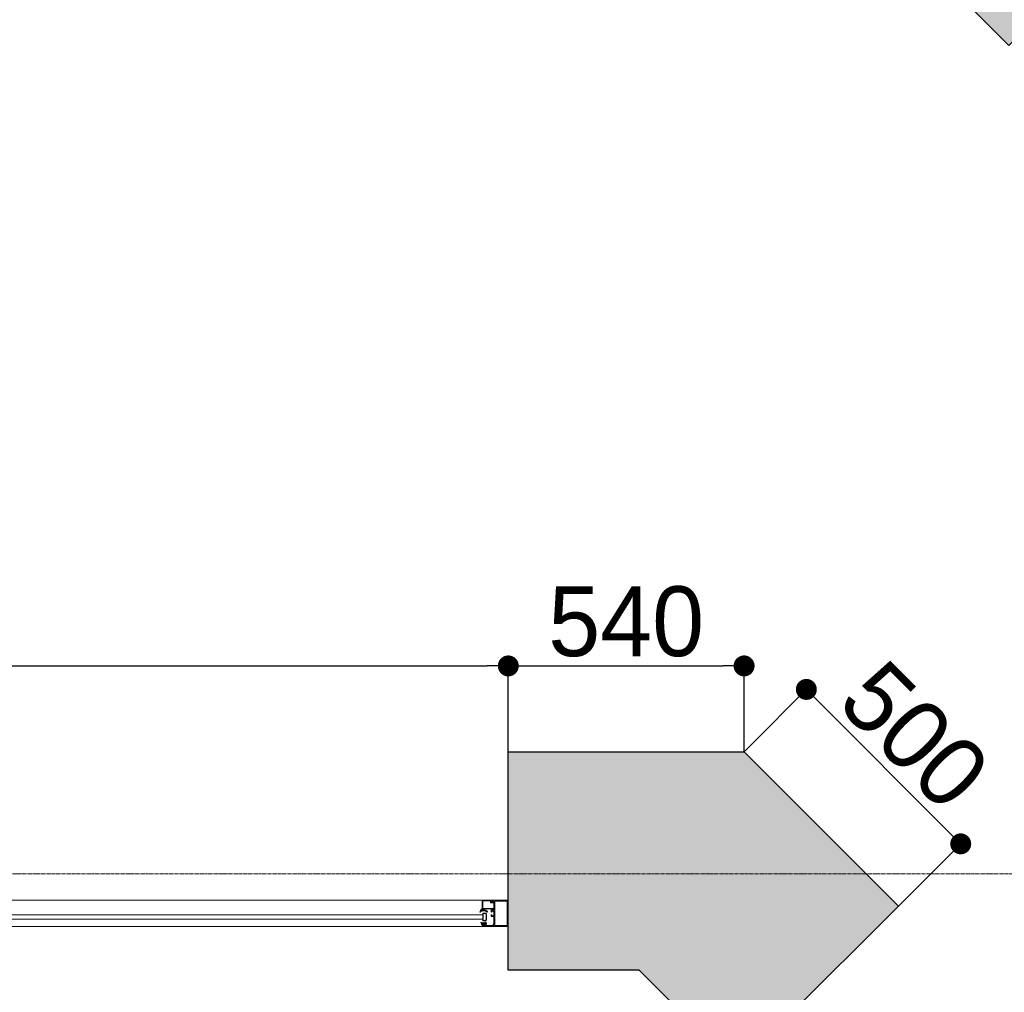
# Model space of a CAD drawing. Header units: feet. Extents: x 1537802 to 2072561, y 4461723 to 4732600.
# Tile 56 of 113: x 1851178 to 1853433, y 4637909 to 4640136. Entities that reach past the tile are written whole.
import ezdxf

# ---------------------------------------------------------------- set-up
doc = ezdxf.new("R2010")
doc.units = ezdxf.units.FT
doc.header["$MEASUREMENT"] = 0
doc.header["$PDMODE"] = 98
doc.header["$PDSIZE"] = 0.3
doc.linetypes.add('CENTER2', pattern=[1.125, 0.75, -0.125, 0.125, -0.125])
doc.layers.add('CAM', color=154, linetype='Continuous')
doc.layers.add('ZOMEBI', color=20, linetype='Continuous')
doc.layers.add('gor', color=251, linetype='Continuous', lineweight=5)
doc.dimstyles.new('ZO M100 Ark', dxfattribs={"dimscale": 8, "dimtxt": 8, "dimasz": 3, "dimexe": 0.5, "dimexo": 0, "dimgap": 2, "dimtad": 1, "dimtoh": 1, "dimdec": 0, "dimlfac": 10, "dimzin": 9, "dimtxsty": 'Standard', "dimblk": 'OBLIQUE', "dimcen": 2.5085, "dimdle": 0.5, "dimclrd": 20, "dimclre": 20, "dimclrt": 20, "dimadec": 0, "dimazin": 0, "dimtfac": 1, "dimtdec": 0, "dimtofl": 0, "dimtmove": 0, "dimatfit": 3, "dimfxl": 1, "dimarcsym": 0})

# ---------------------------------------------------------------- blocks, each defined once
blk = doc.blocks.new('_Dot')
at = {"color": 0, "linetype": 'ByBlock', "lineweight": -2}
blk.add_line((-0.5, 0), (-1, 0), dxfattribs=at)
at = {"color": 0, "linetype": 'ByBlock', "lineweight": 40, "const_width": 0.5}
blk.add_lwpolyline([(-0.25, 0, 1), (0.25, 0, 1)], format="xyb", close=True, dxfattribs=at)
blk = doc.blocks.new('*D5671')
at = {"layer": 'Defpoints', "color": 0, "lineweight": 30, "transparency": 16777216}
for p in [(1852296.9, 4638656.2), (1848116.9, 4638459.8), (1852296.9, 4638459.8)]:
    blk.add_point(p, dxfattribs=at)
at = {"layer": 'ZOMEBI', "color": 5, "lineweight": -2, "transparency": 16777216}
for p, q in [((1848116.9, 4638459.8), (1848116.9, 4638676.2)), ((1852296.9, 4638459.8), (1852296.9, 4638676.2)), ((1848164.9, 4638656.2), (1852248.9, 4638656.2))]:
    blk.add_line(p, q, dxfattribs=at)
at = {"layer": 'ZOMEBI', "color": 5, "lineweight": -2, "transparency": 16777216, "xscale": 48, "yscale": 48, "zscale": 48, "rotation": 180}
blk.add_blockref('_Dot', (1848116.9, 4638656.2), dxfattribs=at)
at = {"layer": 'ZOMEBI', "color": 5, "lineweight": -2, "transparency": 16777216, "xscale": 48, "yscale": 48, "zscale": 48}
blk.add_blockref('_Dot', (1852296.9, 4638656.2), dxfattribs=at)
at = {"layer": 'ZOMEBI', "color": 5, "lineweight": 5, "transparency": 16777216, "insert": (1850206.9, 4638757.4), "char_height": 160, "attachment_point": 5}
blk.add_mtext('4180', dxfattribs=at)
blk = doc.blocks.new('*D5672')
at = {"layer": 'Defpoints', "color": 0, "lineweight": 30, "transparency": 16777216}
for p in [(1852836.9, 4638656.2), (1852296.9, 4638459.8), (1852836.9, 4638459.8)]:
    blk.add_point(p, dxfattribs=at)
at = {"layer": 'ZOMEBI', "color": 5, "lineweight": -2, "transparency": 16777216}
for p, q in [((1852296.9, 4638459.8), (1852296.9, 4638676.2)), ((1852836.9, 4638459.8), (1852836.9, 4638676.2)), ((1852344.9, 4638656.2), (1852788.9, 4638656.2))]:
    blk.add_line(p, q, dxfattribs=at)
at = {"layer": 'ZOMEBI', "color": 5, "lineweight": -2, "transparency": 16777216, "xscale": 48, "yscale": 48, "zscale": 48, "rotation": 180}
blk.add_blockref('_Dot', (1852296.9, 4638656.2), dxfattribs=at)
at = {"layer": 'ZOMEBI', "color": 5, "lineweight": -2, "transparency": 16777216, "xscale": 48, "yscale": 48, "zscale": 48}
blk.add_blockref('_Dot', (1852836.9, 4638656.2), dxfattribs=at)
at = {"layer": 'ZOMEBI', "color": 5, "lineweight": 5, "transparency": 16777216, "insert": (1852566.9, 4638757.4), "char_height": 160, "attachment_point": 5}
blk.add_mtext('540', dxfattribs=at)
blk = doc.blocks.new('*D5673')
at = {"layer": 'Defpoints', "color": 0, "lineweight": 30, "transparency": 16777216}
for p in [(1852836.9, 4638459.8), (1853333, 4638248.8), (1853190.5, 4638106.3)]:
    blk.add_point(p, dxfattribs=at)
at = {"layer": 'ZOMEBI', "color": 5, "lineweight": -2, "transparency": 16777216}
for p, q in [((1852836.9, 4638459.8), (1852993.6, 4638616.5)), ((1853013.4, 4638568.4), (1853299.1, 4638282.7)), ((1853190.5, 4638106.3), (1853347.2, 4638262.9))]:
    blk.add_line(p, q, dxfattribs=at)
for p, xscale, yscale, zscale, rotation in [((1852979.5, 4638602.4), 48, 48, 48, 135), ((1853333, 4638248.8), 47.99999999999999, 47.99999999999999, 47.99999999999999, 315)]:
    blk.add_blockref('_Dot', p, dxfattribs=dict(at, xscale=xscale, yscale=yscale, zscale=zscale, rotation=rotation))
at = {"layer": 'ZOMEBI', "color": 5, "lineweight": 5, "transparency": 16777216, "insert": (1853227.7, 4638497.1), "char_height": 160, "attachment_point": 5, "rotation": 315}
blk.add_mtext('500', dxfattribs=at)

msp = doc.modelspace()

# ---------------------------------------------------------------- hatches: boundary and pattern name
at = {"lineweight": 0}
h = msp.add_hatch(dxfattribs=at)
h.set_pattern_fill('AR-CONC', color=256, scale=30)
h.set_pattern_definition([(50, (1722928.16, 4665858.79), (215.17805, -18.82564), [22.5, -247.5]), (355, (1722928.16, 4665858.79), (-41.6254, 225.65764), [18, -198]), (100.45144, (1722946.1, 4665857.22), (173.55265, 206.832), [19.12206, -210.34263]), (46.1842, (1722928.16, 4665918.8), (320.1724, -49.6558), [33.75, -371.25]), (96.63564, (1722954.84, 4665914.65), (280.3986, 292.2356), [28.6831, -315.5141]), (351.18416, (1722928.16, 4665918.8), (280.3986, 292.2356), [27, -297]), (21, (1722958.16, 4665903.79), (179.07212, -120.78567), [22.5, -247.5]), (326, (1722958.16, 4665903.79), (72.9946, 217.545), [18, -198]), (71.45144, (1722973.08, 4665893.72), (252.0667, 96.75935), [19.12206, -210.34263]), (37.5, (1722928.16, 4665858.79), (3.647957, 99.868156), [0, -195.6, 0, -201, 0, -198.75]), (7.5, (1722928.16, 4665858.79), (78.92086, 118.323514), [0, -114.6, 0, -191.1, 0, -75.75]), (327.5, (1722861.26, 4665858.79), (160.14673, -6.76646), [0, -75, 0, -234, 0, -310.5]), (317.5, (1722831.26, 4665858.79), (174.95585, 30.0315), [0, -97.5, 0, -155.4, 0, -220.5])])
edge = h.paths.add_edge_path()
edge.add_line((1843572.7, 4647234.4), (1843429.6, 4647234.4))
edge.add_line((1843429.6, 4647234.4), (1843429.6, 4647124.1))
edge.add_line((1843429.6, 4647124.1), (1843339.6, 4647355.3))
edge.add_line((1843339.6, 4647355.3), (1843339.6, 4647234.4))
edge.add_line((1843339.6, 4647234.4), (1843172.7, 4647234.4))
edge.add_line((1843172.7, 4647234.4), (1843172.7, 4644409.8))
edge.add_line((1843172.7, 4644409.8), (1842286.9, 4644409.8))
edge.add_arc((1842286.9, 4644309.8), 100, 90, 180)
edge.add_line((1842186.9, 4644309.8), (1842186.9, 4638079.8))
edge.add_arc((1842286.9, 4638079.8), 100, 180, 270)
edge.add_line((1842286.9, 4637979.8), (1843366.9, 4637979.8))
edge.add_line((1843366.9, 4637979.8), (1843366.9, 4638059.8))
edge.add_line((1843366.9, 4638059.8), (1843356.9, 4638059.8))
edge.add_line((1843356.9, 4638059.8), (1843356.9, 4638459.8))
edge.add_line((1843356.9, 4638459.8), (1842536.9, 4638459.8))
edge.add_line((1842536.9, 4638459.8), (1842536.9, 4644059.8))
edge.add_line((1842536.9, 4644059.8), (1849460.5, 4644059.8))
edge.add_line((1849460.5, 4644059.8), (1849695.8, 4643824.5))
edge.add_line((1849695.8, 4643824.5), (1849978.7, 4644107.3))
edge.add_line((1849978.7, 4644107.3), (1849879.7, 4644206.3))
edge.add_line((1849879.7, 4644206.3), (1850933.3, 4645259.9))
edge.add_line((1850933.3, 4645259.9), (1851095.9, 4645097.3))
edge.add_line((1851095.9, 4645097.3), (1851166.6, 4645168))
edge.add_line((1851166.6, 4645168), (1851004, 4645330.6))
edge.add_line((1851004, 4645330.6), (1851159.6, 4645486.2))
edge.add_line((1851159.6, 4645486.2), (1850982.8, 4645663))
edge.add_line((1850982.8, 4645663), (1849568.6, 4644248.7))
edge.add_line((1849568.6, 4644248.7), (1849334.9, 4644482.4))
edge.add_line((1849334.9, 4644482.4), (1849334.9, 4646575.1))
edge.add_line((1849334.9, 4646575.1), (1851894.9, 4646575.1))
edge.add_line((1851894.9, 4646575.1), (1851583.8, 4646264))
edge.add_line((1851583.8, 4646264), (1851760.6, 4646087.2))
edge.add_line((1851760.6, 4646087.2), (1851993.9, 4646320.6))
edge.add_line((1851993.9, 4646320.6), (1852842.5, 4645472))
edge.add_line((1852842.5, 4645472), (1851852.5, 4644482.1))
edge.add_line((1851852.5, 4644482.1), (1851824.2, 4644510.4))
edge.add_line((1851824.2, 4644510.4), (1851753.5, 4644439.7))
edge.add_line((1851753.5, 4644439.7), (1851852.5, 4644340.7))
edge.add_line((1851852.5, 4644340.7), (1852913.2, 4645401.3))
edge.add_line((1852913.2, 4645401.3), (1855699.2, 4642615.3))
edge.add_line((1855699.2, 4642615.3), (1854638.5, 4641554.7))
edge.add_line((1854638.5, 4641554.7), (1854709.2, 4641484))
edge.add_line((1854709.2, 4641484), (1855769.9, 4642544.6))
edge.add_line((1855769.9, 4642544.6), (1856236.6, 4642077.9))
edge.add_line((1856236.6, 4642077.9), (1856519.4, 4642360.8))
edge.add_line((1856519.4, 4642360.8), (1857375, 4643216.4))
edge.add_line((1857375, 4643216.4), (1858207.4, 4643216.4))
edge.add_line((1858207.4, 4643216.4), (1858207.4, 4641264.8))
edge.add_line((1858207.4, 4641264.8), (1857615.4, 4641264.8))
edge.add_line((1857615.4, 4641264.8), (1857059.6, 4641820.6))
edge.add_line((1857059.6, 4641820.6), (1856776.8, 4641537.8))
edge.add_line((1856776.8, 4641537.8), (1857802.1, 4640512.5))
edge.add_line((1857802.1, 4640512.5), (1857448.5, 4640158.9))
edge.add_line((1857448.5, 4640158.9), (1857547.5, 4640059.9))
edge.add_line((1857547.5, 4640059.9), (1857589.9, 4640017.5))
edge.add_line((1857589.9, 4640017.5), (1857731.3, 4639876.1))
edge.add_line((1857731.3, 4639876.1), (1858407.4, 4640553))
edge.add_line((1858407.4, 4640553), (1858407.4, 4643607.7))
edge.add_line((1858407.4, 4643607.7), (1858207.4, 4643607.7))
edge.add_line((1858207.4, 4643607.7), (1858207.4, 4643366.4))
edge.add_line((1858207.4, 4643366.4), (1857312.9, 4643366.4))
edge.add_line((1857312.9, 4643366.4), (1856413.4, 4642466.8))
edge.add_line((1856413.4, 4642466.8), (1855746, 4643134.2))
edge.add_line((1855746, 4643134.2), (1857069.5, 4644457.7))
edge.add_line((1857069.5, 4644457.7), (1858207.4, 4644457.7))
edge.add_line((1858207.4, 4644457.7), (1858207.4, 4644407.7))
edge.add_line((1858207.4, 4644407.7), (1858407.4, 4644407.7))
edge.add_line((1858407.4, 4644407.7), (1858407.4, 4644807.7))
edge.add_line((1858407.4, 4644807.7), (1858207.4, 4644807.7))
edge.add_line((1858207.4, 4644807.7), (1858207.4, 4644587.7))
edge.add_line((1858207.4, 4644587.7), (1856991.1, 4644587.7))
edge.add_line((1856991.1, 4644587.7), (1855641.8, 4643238.4))
edge.add_line((1855641.8, 4643238.4), (1852702.5, 4646177.7))
edge.add_line((1852702.5, 4646177.7), (1853262.5, 4646177.7))
edge.add_line((1853262.5, 4646177.7), (1853262.5, 4646337.7))
edge.add_line((1853262.5, 4646337.7), (1854957.4, 4646337.7))
edge.add_line((1854957.4, 4646337.7), (1854957.4, 4646737.7))
edge.add_line((1854957.4, 4646737.7), (1849334.9, 4646737.7))
edge.add_line((1849334.9, 4646737.7), (1849334.9, 4647234.4))
edge.add_line((1849334.9, 4647234.4), (1849191.8, 4647234.4))
edge.add_line((1849191.8, 4647234.4), (1849191.8, 4647124.1))
edge.add_line((1849191.8, 4647124.1), (1849101.8, 4647355.3))
edge.add_line((1849101.8, 4647355.3), (1849101.8, 4647234.4))
edge.add_line((1849101.8, 4647234.4), (1848934.9, 4647234.4))
edge.add_line((1848934.9, 4647234.4), (1848934.9, 4644409.8))
edge.add_line((1848934.9, 4644409.8), (1843572.7, 4644409.8))
edge.add_line((1843572.7, 4644409.8), (1843572.7, 4647234.4))
h.paths.add_polyline_path([(1858407.4, 4645607.7), (1858407.4, 4646737.7), (1856887.4, 4646737.7), (1856887.4, 4646337.7), (1858007.4, 4646337.7), (1858007.4, 4646137.7), (1858207.4, 4646137.7), (1858207.4, 4645607.7)], flags=17)
h.paths.add_polyline_path([(1852296.9, 4637959.8), (1852296.9, 4638459.8), (1852836.9, 4638459.8), (1853190.5, 4638106.3), (1852933.6, 4637849.4), (1852922.2, 4637860.8), (1852809, 4637747.7), (1852596.9, 4637959.8)])
h.paths.add_polyline_path([(1853231.4, 4640288.9), (1853556.7, 4640614.2), (1853768.8, 4640402.1), (1853443.5, 4640076.8)], flags=17)
h.paths.add_polyline_path([(1847656.9, 4638459.8), (1847656.9, 4638059.8), (1847626.9, 4638059.8), (1847626.9, 4637979.8), (1848116.9, 4637979.8), (1848116.9, 4638459.8)], flags=17)
edge = h.paths.add_edge_path()
edge.add_line((1855532.2, 4638242.6), (1855793.9, 4637981))
edge.add_arc((1856002.5, 4638274.5), 360, 234.5931, 395.4069)
edge.add_line((1856295.9, 4638483.1), (1856034.3, 4638744.7))
edge.add_line((1856034.3, 4638744.7), (1855532.2, 4638242.6))
edge = h.paths.add_edge_path()
edge.add_line((1861544.2, 4648041.9), (1859684.4, 4648041.9))
edge.add_line((1859684.4, 4648041.9), (1859684.4, 4640891.9))
edge.add_line((1859684.4, 4640891.9), (1859484.2, 4640828.5))
edge.add_arc((1860008.6, 4640924.4), 533.1, 190.365, 267.3798)
edge.add_line((1859984.2, 4640391.9), (1860084.2, 4640391.9))
edge.add_line((1860084.2, 4640391.9), (1860084.2, 4640941.9))
edge.add_line((1860084.2, 4640941.9), (1859984.2, 4640941.9))
edge.add_line((1859984.2, 4640941.9), (1859984.2, 4643341.9))
edge.add_line((1859984.2, 4643341.9), (1862564.2, 4643341.9))
edge.add_line((1862564.2, 4643341.9), (1862564.2, 4643441.9))
edge.add_line((1862564.2, 4643441.9), (1859984.2, 4643441.9))
edge.add_line((1859984.2, 4643441.9), (1859984.2, 4645371.9))
edge.add_line((1859984.2, 4645371.9), (1863274.2, 4645371.9))
edge.add_line((1863274.2, 4645371.9), (1863274.2, 4645471.9))
edge.add_line((1863274.2, 4645471.9), (1859984.2, 4645471.9))
edge.add_line((1859984.2, 4645471.9), (1859984.2, 4647571.9))
edge.add_line((1859984.2, 4647571.9), (1860144.2, 4647571.9))
edge.add_line((1860144.2, 4647571.9), (1860144.2, 4647741.9))
edge.add_line((1860144.2, 4647741.9), (1861544.2, 4647741.9))
edge.add_line((1861544.2, 4647741.9), (1861544.2, 4648041.9))
h.paths.add_polyline_path([(1862044.2, 4648041.9), (1862044.2, 4647741.9), (1864084.2, 4647741.9), (1864084.2, 4647541.9), (1864194.2, 4647541.9), (1864194.2, 4645471.9), (1864074.2, 4645471.9), (1864074.2, 4645371.9), (1864194.2, 4645371.9), (1864194.2, 4640891.9), (1864084.2, 4640891.9), (1864084.2, 4640391.9), (1864644.2, 4640391.9), (1864644.2, 4640891.9), (1864534.2, 4640891.9), (1864534.2, 4647531.9), (1864654.2, 4647531.9), (1864654.2, 4647741.9), (1868614.2, 4647741.9), (1868614.2, 4647541.9), (1868734.2, 4647541.9), (1868734.2, 4640891.9), (1868614.2, 4640891.9), (1868614.2, 4640391.9), (1869134.2, 4640391.9), (1869134.2, 4640891.9), (1869034.2, 4640891.9), (1869034.2, 4647521.9), (1869114.2, 4647521.9), (1869114.2, 4647741.9), (1869614.2, 4647741.9), (1869614.2, 4647891.9), (1869589.2, 4647891.9), (1869589.2, 4648041.9), (1869489.2, 4648041.9), (1869489.2, 4648571.9), (1869089.2, 4648571.9), (1869089.2, 4648041.9)])
h.paths.add_polyline_path([(1871929.2, 4648041.9), (1871929.2, 4652371.9), (1869089.2, 4652371.9), (1869089.2, 4649431.9), (1869289.2, 4649431.9), (1869289.2, 4651971.9), (1869489.2, 4651971.9), (1869489.2, 4652171.9), (1871529.2, 4652171.9), (1871529.2, 4651971.9), (1871729.2, 4651971.9), (1871729.2, 4648041.9), (1870389.2, 4648041.9), (1870389.2, 4647891.9), (1870364.2, 4647891.9), (1870364.2, 4647741.9), (1873134.2, 4647741.9), (1873134.2, 4647541.9), (1873244.2, 4647541.9), (1873244.2, 4640891.9), (1873134.2, 4640891.9), (1873134.2, 4640391.9), (1873624.2, 4640391.9), (1873624.2, 4640891.9), (1873524.2, 4640891.9), (1873524.2, 4647541.9), (1873614.2, 4647541.9), (1873614.2, 4647741.9), (1877584.2, 4647741.9), (1877584.2, 4647541.9), (1877674.2, 4647541.9), (1877674.2, 4640891.9), (1877574.2, 4640891.9), (1877574.2, 4640391.9), (1878104.2, 4640391.9), (1878104.2, 4641001.9), (1877984.2, 4641001.9), (1877984.2, 4643401.9), (1880454.2, 4643401.9), (1880454.2, 4644211.9), (1880354.2, 4644211.9), (1880354.2, 4643501.9), (1877984.2, 4643501.9), (1877984.2, 4645587.3), (1878814.2, 4645587.3), (1878814.2, 4645687.3), (1877984.2, 4645687.3), (1877984.2, 4647541.9), (1878104.2, 4647541.9), (1878104.2, 4647741.9), (1879784.2, 4647741.9), (1879784.2, 4645687.3), (1879684.2, 4645687.3), (1879684.2, 4645587.3), (1879954.2, 4645587.3), (1879954.2, 4645687.3), (1879884.2, 4645687.3), (1879884.2, 4647741.9), (1880684.2, 4647741.9), (1880684.2, 4647541.9), (1881024.2, 4647541.9), (1882162.8, 4645687.3), (1880824.2, 4645687.3), (1880824.2, 4645587.3), (1882224.2, 4645587.3), (1884984.2, 4641091.9), (1884984.2, 4640891.9), (1884044.2, 4640891.9), (1884044.2, 4640391.9), (1885744.2, 4640391.9), (1885744.2, 4640451.9), (1881084.3, 4648041.9)])
h.paths.add_polyline_path([(1883194.2, 4640391.9), (1883194.2, 4640731.9), (1882354.2, 4640731.9), (1882354.2, 4640391.9)], flags=17)
at = {"layer": 'gor', "lineweight": 9}
h = msp.add_hatch(dxfattribs=at)
h.set_pattern_fill('ANSI37', color=256, scale=0.545448, angle=450, style=0)
h.set_pattern_definition([(315, (1831579.66, 4643158.9971), (1.22456526, 1.22456526), []), (45, (1831579.66, 4643158.9971), (-1.22456526, 1.22456526), [])])
h.paths.add_polyline_path([(1852245, 4638094.5), (1852248.6, 4638092.7, 0.556642), (1852249.3, 4638093.2), (1852249.3, 4638094.2, 0.273399), (1852249, 4638094.8), (1852241.7, 4638098.8, 0.51413), (1852240.7, 4638098.4), (1852240.6, 4638097.8), (1852236.9, 4638097.8), (1852236.8, 4638099.4, 0.651549), (1852235.8, 4638099.7, 0.097661), (1852231.5, 4638092.6, 0.81914), (1852232.2, 4638092.2, -0.331465)])
h = msp.add_hatch(dxfattribs=at)
h.set_pattern_fill('ANSI37', color=256, scale=0.545448, angle=450, style=0)
h.set_pattern_definition([(135, (1829631.3903, 4639953.1134), (-1.22456526, -1.22456526), []), (225, (1829631.3903, 4639953.1134), (1.22456526, -1.22456526), [])])
edge = h.paths.add_edge_path()
edge.add_line((1852239.1, 4638068.5), (1852240, 4638067.3))
edge.add_arc((1852239.8, 4638067.2), 0.218, -90, 35, ccw=False)
edge.add_line((1852239.8, 4638067), (1852238.8, 4638067))
edge.add_line((1852238.8, 4638067), (1852237.3, 4638068.9))
edge.add_arc((1852237.1, 4638068.7), 0.273, 40, 215)
edge.add_line((1852236.8, 4638068.5), (1852237.7, 4638067.3))
edge.add_arc((1852237.5, 4638067.2), 0.218, -90, 35, ccw=False)
edge.add_line((1852237.5, 4638067), (1852237.1, 4638067))
edge.add_arc((1852237.1, 4638068.6), 1.64, 215, 270, ccw=False)
edge.add_line((1852235.8, 4638067.7), (1852234.4, 4638069.7))
edge.add_arc((1852234.1, 4638069.4), 0.436, 35, 205)
edge.add_line((1852233.7, 4638069.2), (1852234.8, 4638067.1))
edge.add_arc((1852219.7, 4638059.9), 16.8, 15.9704, 25.5714, ccw=False)
edge.add_arc((1852236.2, 4638064.6), 0.436, 195.9704, 270)
edge.add_line((1852236.2, 4638064.2), (1852236.7, 4638064.2))
edge.add_line((1852236.7, 4638064.2), (1852236.7, 4638065.3))
edge.add_line((1852236.7, 4638065.3), (1852239.1, 4638065.3))
edge.add_arc((1852239.1, 4638064.7), 0.545, 0, 90.1318, ccw=False)
edge.add_line((1852239.7, 4638064.7), (1852239.7, 4638064.1))
edge.add_line((1852239.7, 4638064.1), (1852238.9, 4638064.1))
edge.add_arc((1852238.9, 4638064), 0.109, 90, 191.9061)
edge.add_arc((1852240.3, 4638064.2), 1.51, 188.4244, 271.4637)
edge.add_line((1852240.4, 4638062.7), (1852241.2, 4638062.7))
edge.add_line((1852241.2, 4638062.7), (1852242.3, 4638062.7))
edge.add_arc((1852242.3, 4638064.2), 1.53, 268.7538, 350.6709)
edge.add_arc((1852243.7, 4638064), 0.109, 347.2335, 450)
edge.add_line((1852243.7, 4638064.1), (1852243, 4638064.1))
edge.add_line((1852243, 4638064.1), (1852243, 4638064.7))
edge.add_arc((1852243.5, 4638064.7), 0.545, 90, 180, ccw=False)
edge.add_line((1852243.5, 4638065.3), (1852246.8, 4638065.3))
edge.add_arc((1852246.8, 4638065.5), 0.218, 270, 360)
edge.add_line((1852247, 4638065.5), (1852247, 4638067.2))
edge.add_arc((1852246.8, 4638067.2), 0.218, 0, 100.3903)
edge.add_arc((1852247.5, 4638063.8), 3.7, 100.3903, 128.3351)
edge.add_arc((1852244.8, 4638067.1), 0.545, 235, 308.3351, ccw=False)
edge.add_line((1852244.5, 4638066.7), (1852244.5, 4638066.7))
edge.add_arc((1852244.6, 4638066.9), 0.218, 145, 235, ccw=False)
edge.add_line((1852244.4, 4638067), (1852246, 4638069.2))
edge.add_arc((1852245.6, 4638069.4), 0.436, 335, 505)
edge.add_line((1852245.2, 4638069.7), (1852243.6, 4638067.3))
edge.add_arc((1852243.4, 4638067.4), 0.218, 220, 325, ccw=False)
edge.add_line((1852243.2, 4638067.2), (1852241.8, 4638068.9))
edge.add_arc((1852241.6, 4638068.7), 0.273, 40, 215)
edge.add_line((1852241.4, 4638068.5), (1852242.2, 4638067.3))
edge.add_arc((1852242.1, 4638067.2), 0.218, -90, 35, ccw=False)
edge.add_line((1852242.1, 4638067), (1852241.1, 4638067))
edge.add_line((1852241.1, 4638067), (1852239.6, 4638068.9))
edge.add_arc((1852239.3, 4638068.7), 0.273, 40, 215)
edge = h.paths.add_edge_path(flags=16)
edge.add_arc((1852241.8, 4638063.9), 0.327, -88.2055, 0, ccw=False)
edge.add_arc((1852241.3, 4638085.7), 22.1, 268.7015, 271.2985, ccw=False)
edge.add_arc((1852240.8, 4638063.9), 0.327, 180, 268.2055, ccw=False)
edge.add_line((1852240.5, 4638063.9), (1852240.5, 4638065.1))
edge.add_arc((1852240.8, 4638065.1), 0.327, 90, 180, ccw=False)
edge.add_line((1852240.8, 4638065.4), (1852241.8, 4638065.4))
edge.add_arc((1852241.8, 4638065.1), 0.327, 0, 90, ccw=False)
edge.add_line((1852242.1, 4638065.1), (1852242.1, 4638063.9))

# ---------------------------------------------------------------- linework, layer by layer
at = {"lineweight": 30, "elevation": -26089.3}
for points in [[(1853231.4, 4640288.9), (1853556.7, 4640614.2), (1853768.8, 4640402.1), (1853443.5, 4640076.8)], [(1852296.9, 4637959.8), (1852296.9, 4638459.8), (1852836.9, 4638459.8), (1853190.5, 4638106.3), (1852933.6, 4637849.4), (1852922.2, 4637860.8), (1852809, 4637747.7), (1852596.9, 4637959.8)]]:
    msp.add_lwpolyline(points, close=True, dxfattribs=at)
at = {"color": 204, "linetype": 'CENTER2', "lineweight": 9, "ltscale": 10, "elevation": -26089.3}
msp.add_lwpolyline([(1836345.8, 4638179.8), (1886108, 4638179.8)], dxfattribs=at)
at = {"linetype": 'ByBlock', "lineweight": 9, "ltscale": 0.5, "elevation": -26089.3}
for points in [[(1852296.9, 4638059.8), (1852296.9, 4638119.8), (1850956.9, 4638119.8), (1850956.9, 4638059.8)], [(1852238.5, 4638076.5), (1851015.3, 4638076.5), (1851015.3, 4638086.5), (1852238.5, 4638086.5)]]:
    msp.add_lwpolyline(points, close=True, dxfattribs=at)
at = {"lineweight": 9, "elevation": -26089.3}
msp.add_lwpolyline([(1852296.9, 4638059.8), (1852237.4, 4638059.8, -0.414214), (1852237.2, 4638060), (1852237.2, 4638064.7, -0.414216), (1852237.7, 4638065.3), (1852238.8, 4638065.3, -0.341994), (1852239.8, 4638064.5, -0.490316), (1852239.7, 4638064.4), (1852238.6, 4638064.4), (1852238.6, 4638061.5), (1852244, 4638061.5), (1852244, 4638064.4), (1852243.2, 4638064.4, -0.490316), (1852243.1, 4638064.5, -0.341994), (1852244, 4638065.3), (1852245.4, 4638065.3), (1852245.4, 4638064.6), (1852246.4, 4638064.6), (1852246.4, 4638063.5), (1852245.4, 4638063.5), (1852245.4, 4638062), (1852263.6, 4638062), (1852263.6, 4638063.5), (1852262.5, 4638063.5), (1852262.5, 4638064.6), (1852263.6, 4638064.6), (1852263.6, 4638073.1), (1852264.1, 4638073.7), (1852263.6, 4638074.2), (1852263.6, 4638082.7), (1852259, 4638082.7, -0.414214), (1852257.9, 4638083.8), (1852257.9, 4638085.4, -0.414214), (1852258.7, 4638086.2), (1852259.4, 4638086.2), (1852259.4, 4638084.2), (1852263.6, 4638084.2), (1852263.6, 4638094.7), (1852259.4, 4638094.7), (1852259.4, 4638092.7), (1852258.7, 4638092.7, -0.414214), (1852257.9, 4638093.5), (1852257.9, 4638094.9), (1852257.9, 4638098.5, -0.414214), (1852259, 4638099.6), (1852259.8, 4638099.6), (1852259.8, 4638096.9), (1852263.6, 4638096.9), (1852263.6, 4638106.7), (1852264.1, 4638107.3), (1852263.6, 4638107.8), (1852263.6, 4638117.6), (1852259.8, 4638117.6), (1852259.8, 4638114.9), (1852259, 4638114.9, -0.414214), (1852257.9, 4638116), (1852257.9, 4638119.8), (1852296.9, 4638119.8), (1852296.9, 4638059.8)], format="xyb", dxfattribs=at)
msp.add_lwpolyline([(1852257.1, 4638115.2, 0.414214), (1852257.6, 4638114.7), (1852260.2, 4638114.7), (1852260.7, 4638115.5, -0.414205), (1852261.1, 4638115.6), (1852262.7, 4638114.7, -0.772881), (1852262.4, 4638113.4), (1852256.3, 4638113.4, -0.414231), (1852255.8, 4638113.9), (1852255.8, 4638118.5), (1852238.4, 4638118.5), (1852238.4, 4638101.1), (1852262.7, 4638101.1, -0.414214), (1852263.1, 4638100.8), (1852263.1, 4638100.4, -0.256041), (1852262.9, 4638100.2), (1852260.6, 4638098.7, -0.538245), (1852260.2, 4638098.9), (1852260.2, 4638099.8), (1852253.3, 4638099.8), (1852253, 4638099.5), (1852252.6, 4638099.8), (1852246, 4638099.8), (1852245.7, 4638099.5), (1852245.4, 4638099.8), (1852240.6, 4638099.8), (1852240.6, 4638099.7, -0.371334), (1852240.2, 4638099.2), (1852238.4, 4638099), (1852237.5, 4638099, -0.413739), (1852237.2, 4638099.3), (1852237.2, 4638119.3, -0.414214), (1852237.7, 4638119.8), (1852257.1, 4638119.8, -0.414214), (1852257.6, 4638119.3), (1852257.6, 4638119, -0.414214), (1852257.1, 4638118.5), (1852257.1, 4638118.5)], format="xyb", close=True, dxfattribs=at)
msp.add_lwpolyline([(1852294.7, 4638117.6), (1852265.8, 4638117.6), (1852265.8, 4638062), (1852294.7, 4638062), (1852294.7, 4638117.6)], dxfattribs=at)
at = {"layer": 'CAM', "lineweight": 9, "elevation": -26089.3}
for points in [[(1852238.5, 4638090.3), (1852238.5, 4638072.8), (1852244.8, 4638072.8), (1852246.9, 4638075), (1852246.9, 4638088.1), (1852244.8, 4638090.3)], [(1852239.3, 4638089.5), (1852244.5, 4638089.5), (1852246.2, 4638087.8), (1852246.2, 4638075.3), (1852244.5, 4638073.6), (1852239.3, 4638073.6)]]:
    msp.add_lwpolyline(points, close=True, dxfattribs=at)
at = {"layer": 'gor', "lineweight": 9, "elevation": -26089.3}
for points in [[(1852249, 4638094.8), (1852241.7, 4638098.8, 0.51413), (1852240.7, 4638098.4), (1852240.6, 4638097.8), (1852236.9, 4638097.8), (1852236.8, 4638099.4, 0.651549), (1852235.8, 4638099.7, 0.097661), (1852231.5, 4638092.6, 0.81914), (1852232.2, 4638092.2, -0.331465), (1852245, 4638094.5), (1852248.6, 4638092.7, 0.556642), (1852249.3, 4638093.2), (1852249.3, 4638094.2, 0.273399)], [(1852239.1, 4638068.5), (1852240, 4638067.3, -0.606815), (1852239.8, 4638067), (1852238.8, 4638067), (1852237.3, 4638068.9, 0.957292), (1852236.8, 4638068.5), (1852237.7, 4638067.3, -0.606815), (1852237.5, 4638067), (1852237.1, 4638067, -0.244698), (1852235.8, 4638067.7), (1852234.4, 4638069.7, 0.916331), (1852233.7, 4638069.2), (1852234.8, 4638067.1, -0.041917), (1852235.8, 4638064.5, 0.334739), (1852236.2, 4638064.2), (1852236.7, 4638064.2), (1852236.7, 4638065.3), (1852239.1, 4638065.3, -0.414887), (1852239.7, 4638064.7), (1852239.7, 4638064.1), (1852238.9, 4638064.1, 0.476473), (1852238.8, 4638064, 0.379062), (1852240.4, 4638062.7), (1852241.2, 4638062.7), (1852242.3, 4638062.7, 0.373473), (1852243.8, 4638064, 0.481087), (1852243.7, 4638064.1), (1852243, 4638064.1), (1852243, 4638064.7, -0.414214), (1852243.5, 4638065.3), (1852246.8, 4638065.3, 0.414214), (1852247, 4638065.5), (1852247, 4638067.2, 0.468383), (1852246.8, 4638067.4, 0.12254), (1852245.2, 4638066.7, -0.331373), (1852244.5, 4638066.7), (1852244.5, 4638066.7, -0.414214), (1852244.4, 4638067), (1852246, 4638069.2, 0.916331), (1852245.2, 4638069.7), (1852243.6, 4638067.3, -0.493145), (1852243.2, 4638067.2), (1852241.8, 4638068.9, 0.957292), (1852241.4, 4638068.5), (1852242.2, 4638067.3, -0.606815), (1852242.1, 4638067), (1852241.1, 4638067), (1852239.6, 4638068.9, 0.957292)], [(1852242.1, 4638063.9, -0.40507), (1852241.8, 4638063.6, -0.011332), (1852240.8, 4638063.6, -0.40507), (1852240.5, 4638063.9), (1852240.5, 4638065.1, -0.414214), (1852240.8, 4638065.4), (1852241.8, 4638065.4, -0.414214), (1852242.1, 4638065.1)]]:
    msp.add_lwpolyline(points, format="xyb", close=True, dxfattribs=at)

# ---------------------------------------------------------------- dimensions: what is measured, and where the dimension line sits
at = {"layer": 'ZOMEBI', "color": 3, "lineweight": 5}
for base, p1, p2, picture, middle in [((1852296.9, 4638656.2, -26089.3), (1848116.9, 4638459.8, -26089.3), (1852296.9, 4638459.8, -26089.3), '*D5671', (1850206.9, 4638757.4, -26089.3)), ((1852836.9, 4638656.2, -26089.3), (1852296.9, 4638459.8, -26089.3), (1852836.9, 4638459.8, -26089.3), '*D5672', (1852566.9, 4638757.4, -26089.3))]:
    dim = msp.add_linear_dim(base=base, p1=p1, p2=p2, dimstyle='ZO M100 Ark', override={"dimscale": 40, "dimtxt": 4, "dimasz": 1.2, "dimgap": 0.5, "dimlfac": 1, "dimblk1": 'Dot', "dimblk2": 'Dot', "dimsah": 1, "dimclrd": 5, "dimclre": 5, "dimclrt": 5, "dimfxl": 0.18, "dimarcsym": 1}, dxfattribs=at)
    dim.commit()
    dim.dimension.update_dxf_attribs({"geometry": picture, "text_midpoint": middle})
dim = msp.add_linear_dim(base=(1853333, 4638248.8, -26089.3), p1=(1852836.9, 4638459.8, -26089.3), p2=(1853190.5, 4638106.3, -26089.3), angle=315, dimstyle='ZO M100 Ark', override={"dimscale": 40, "dimtxt": 4, "dimasz": 1.2, "dimgap": 0.5, "dimlfac": 1, "dimblk1": 'Dot', "dimblk2": 'Dot', "dimsah": 1, "dimclrd": 5, "dimclre": 5, "dimclrt": 5, "dimfxl": 0.18, "dimarcsym": 1}, dxfattribs=at)
dim.commit()
dim.dimension.update_dxf_attribs({"geometry": '*D5673', "text_midpoint": (1853227.7, 4638497.1, -26089.3)})

doc.saveas('drawing.dxf')
